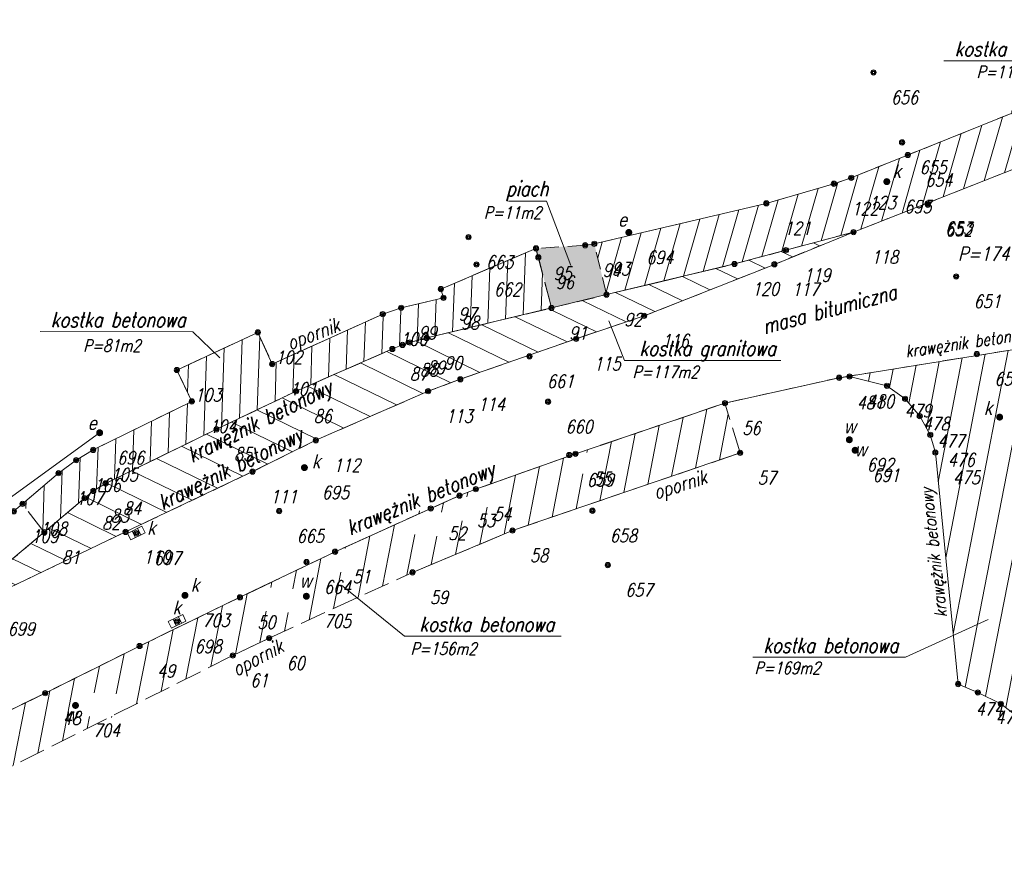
# Model space of a CAD drawing. Extents: x 7487291 to 7488682, y 5785010 to 5785505.
# Tile 8 of 256: x 7488521 to 7488577, y 5785350 to 5785398. Entities that reach past the tile are written whole.
import ezdxf
from ezdxf.enums import TextEntityAlignment as Align

# ---------------------------------------------------------------- set-up
doc = ezdxf.new("R2010")
doc.units = 0
doc.header["$MEASUREMENT"] = 0
doc.linetypes.add('1.5_0.5', pattern=[2, 1.5, -0.5])
doc.linetypes.add('mz1.0_0.5', pattern=[1.5, 1, -0.5])
doc.layers.get('0').update_dxf_attribs({"color": 2, "linetype": 'CONTINUOUS', "lineweight": 5})
for name, color, linetype, lineweight in [('elementy', 250, 'CONTINUOUS', 5), ('Kostka krawędz', 250, 'mz1.0_0.5', 9), ('KRAWĘZNIKI BETONOWE', 84, 'CONTINUOUS', 18), ('Numer operatu archiwalnego', 40, 'CONTINUOUS', 18), ('OPORNIKI', 5, 'CONTINUOUS', 13), ('pomiar', 5, 'CONTINUOUS', 5)]:
    doc.layers.add(name, color=color, linetype=linetype, lineweight=lineweight)
doc.styles.add('dzialki', font='romans.shx', dxfattribs={"width": 0.8, "oblique": 15, "height": 1})
doc.styles.add('G7Text', font='romans.shx', dxfattribs={"width": 0.8, "oblique": 14.32394487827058})
doc.styles.get("Standard").update_dxf_attribs({"font": 'txt', "width": 0.75})
pattern_1 = [(79, (0, 0), (-1.227033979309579, 0.2385112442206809), [])]

# ---------------------------------------------------------------- blocks, each defined once
blk = doc.blocks.new('G7PktWys')
at = {"linetype": 'Continuous', "lineweight": 0, "ltscale": 33}
h = blk.add_hatch(dxfattribs=at)
h.set_pattern_fill('DOTS', color=255, scale=100, angle=90, style=0)
h.set_pattern_definition([(90, (2, 2), (-158.75, 79.37500000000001), [0, -158.75])])
h.paths.add_polyline_path([(-0.251570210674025, 3.010821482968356), (3.748409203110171, 3.010821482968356), (3.748409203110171, -2.075127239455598), (-0.251570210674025, -2.075127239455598)])
at = {"color": 0, "linetype": 'Continuous', "lineweight": -2}
for radius in [0.15, 0.1, 0.05]:
    blk.add_circle((0, 0), radius, dxfattribs=at)
at = {"color": 0, "linetype": 'Continuous', "lineweight": -2, "style": 'G7Text', "oblique": 14.32394487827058, "width": 0.8, "flags": 1}
blk.add_attdef('H', (1, 1), '', height=1.8, dxfattribs=at)
at = {"color": 0, "linetype": 'Continuous', "lineweight": -2, "style": 'G7Text', "oblique": 14.32394487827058, "width": 0.8}
blk.add_attdef('ID', (1, -1.8), '', height=0.75, dxfattribs=at)
blk = doc.blocks.new('US25')
at = {"linetype": 'Continuous', "lineweight": 0}
h = blk.add_hatch(color=0, dxfattribs=at)
edge = h.paths.add_edge_path()
edge.add_arc((0.0002943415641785, -0.0001131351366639), 0.2, 0, 360)

msp = doc.modelspace()

# ---------------------------------------------------------------- hatches: boundary and pattern name
at = {"layer": 'elementy'}
h = msp.add_hatch(dxfattribs=at)
h.set_pattern_fill('ANSI31', color=3, scale=8, angle=29)
h.set_pattern_definition([(74, (0, 0), (-0.9612616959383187, 0.2756373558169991), [])])
h.paths.add_polyline_path([(7488564.555138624, 5785384.851074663, -0.0657210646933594), (7488564.549999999, 5785384.89, -0.8774346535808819), (7488564.844929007, 5785384.928672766), (7488568.415070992, 5785385.881327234, -0.0652834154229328), (7488568.409999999, 5785385.92, -0.8283360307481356), (7488568.699605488, 5785385.974866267), (7488572.632892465, 5785387.520684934, -0.0492146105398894), (7488572.63, 5785387.55, -0.7560161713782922), (7488572.907703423, 5785387.628688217), (7488580.15039451, 5785390.475133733, -0.093890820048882), (7488580.14, 5785390.53, -0.848348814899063), (7488580.432029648, 5785390.578244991), (7488583.440000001, 5785391.6), (7488587.17, 5785392.64), (7488592.900000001, 5785394.2), (7488592.47, 5785395.839999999), (7488590.56, 5785395.31), (7488590.41, 5785396.63), (7488581.53, 5785394.089999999), (7488579.969999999, 5785393.56), (7488577.740000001, 5785392.759999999), (7488571.80001999, 5785390.373799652, -0.0919671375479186), (7488571.81, 5785390.32, -0.8188235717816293), (7488571.521674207, 5785390.261982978), (7488568.569188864, 5785389.075914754, -0.0957881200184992), (7488568.579999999, 5785389.02, -0.8469053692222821), (7488568.288133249, 5785388.971278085), (7488567.581866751, 5785388.728721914, -0.0828925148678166), (7488567.590000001, 5785388.679999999, -0.8679059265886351), (7488567.295941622, 5785388.638200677), (7488563.72405838, 5785387.601799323, -0.0707177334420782), (7488563.73, 5785387.56, -0.890675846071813), (7488563.433985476, 5785387.525652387), (7488553.906014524, 5785385.284347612, -0.0578227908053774), (7488553.91, 5785385.25, -0.3464255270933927), (7488553.79519608, 5785385.104187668), (7488554.42480392, 5785382.49581233, -0.4146713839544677), (7488554.605867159, 5785382.384968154), (7488561.614132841, 5785384.065031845, -0.0588894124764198), (7488561.609999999, 5785384.099999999, -0.8766636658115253), (7488561.904861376, 5785384.138925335)])
h.paths.add_polyline_path([(7488570.31, 5785388.8, -1), (7488570.61, 5785388.8, -1)], flags=16)
h.paths.add_polyline_path([(7488570.360000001, 5785388.8, -1), (7488570.559999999, 5785388.8, -1)], flags=0)
h.paths.add_polyline_path([(7488570.51, 5785388.8, -1), (7488570.410000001, 5785388.8, -1)], flags=0)
h.paths.add_polyline_path([(7488553.011312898, 5785382.381354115), (7488554.35774147, 5785382.285600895), (7488554.645001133, 5785383.410600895), (7488553.298572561, 5785383.506354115)], flags=9)
h.paths.add_polyline_path([(7488563.908458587, 5785385.078287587), (7488565.712030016, 5785384.982534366), (7488565.999289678, 5785386.107534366), (7488564.195718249, 5785386.203287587)], flags=24)
h.paths.add_polyline_path([(7488559.924328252, 5785384.174272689), (7488561.756471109, 5785384.078519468), (7488562.04373077, 5785385.203519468), (7488560.211587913, 5785385.299272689)], flags=24)
h.paths.add_polyline_path([(7488567.7081747, 5785389.156285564), (7488569.540317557, 5785389.060532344), (7488569.82757722, 5785390.185532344), (7488567.995434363, 5785390.281285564)], flags=25)
h.paths.add_polyline_path([(7488572.144000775, 5785387.66985808), (7488574.033286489, 5785387.57410486), (7488574.320546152, 5785388.69910486), (7488572.431260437, 5785388.794858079)], flags=24)
h.paths.add_polyline_path([(7488571.682829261, 5785389.685607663), (7488573.600686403, 5785389.589854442), (7488573.887946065, 5785390.714854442), (7488571.970088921, 5785390.810607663)], flags=24)
h.paths.add_polyline_path([(7488569.293384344, 5785387.630520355), (7488571.182670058, 5785387.534767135), (7488571.469929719, 5785388.659767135), (7488569.580644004, 5785388.755520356)], flags=24)
h.paths.add_polyline_path([(7488570.565036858, 5785388.866543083), (7488571.390036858, 5785388.766062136), (7488571.6914797, 5785389.891062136), (7488570.866479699, 5785389.991543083)], flags=24)
h.paths.add_polyline_path([(7488580.342053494, 5785390.755826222), (7488588.974079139, 5785393.086710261), (7488588.97098153, 5785394.685020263), (7488580.338955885, 5785392.354136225)], flags=24)
at = {"layer": 'elementy', "linetype": 'Continuous', "lineweight": 9}
h = msp.add_hatch(dxfattribs=at)
h.set_pattern_fill('ANSI31', color=3, scale=10, angle=34)
h.set_pattern_definition(pattern_1)
h.paths.add_polyline_path([(7488550.415077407, 5785384.4762581, 1), (7488550.715077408, 5785384.4762581, 1)])
h = msp.add_hatch(dxfattribs=at)
h.set_pattern_fill('ANSI31', color=3, scale=10, angle=34)
h.set_pattern_definition(pattern_1)
h.paths.add_polyline_path([(7488543.38, 5785366.5), (7488549.09, 5785368.889999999), (7488562.09, 5785373.320000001), (7488561.22, 5785376.160000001), (7488552.69, 5785373.27), (7488547, 5785371.25), (7488546.06, 5785370.88), (7488544.420000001, 5785370.150000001), (7488538.96, 5785367.68), (7488533.53, 5785365.08), (7488527.8, 5785362.3), (7488522.41, 5785359.61), (7488517.05, 5785357), (7488511.57, 5785354.31), (7488512.96, 5785353.92), (7488513.84, 5785352.099999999), (7488533.12, 5785361.759999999), (7488535.2, 5785362.75)])
edge = h.paths.add_edge_path(flags=16)
edge.add_arc((7488537.32, 5785365.14), 0.150000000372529, 0, 360)
edge = h.paths.add_edge_path(flags=16)
edge.add_arc((7488537.32, 5785365.14), 0.099999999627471, 0, 360)
edge = h.paths.add_edge_path(flags=0)
edge.add_arc((7488537.32, 5785365.14), 0.0499999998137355, -180, 0, ccw=False)
edge.add_arc((7488537.32, 5785365.14), 0.0499999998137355, 0, 180, ccw=False)
edge = h.paths.add_edge_path(flags=0)
edge.add_arc((7488524.139999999, 5785358.91), 0.150000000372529, 0, 360)
edge = h.paths.add_edge_path(flags=0)
edge.add_arc((7488524.139999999, 5785358.91), 0.099999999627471, 0, 360)
edge = h.paths.add_edge_path(flags=0)
edge.add_arc((7488524.139999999, 5785358.91), 0.0499999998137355, 0, 180, ccw=False)
edge.add_arc((7488524.139999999, 5785358.91), 0.0499999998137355, -180, 0, ccw=False)
h.paths.add_polyline_path([(7488538.735873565, 5785366.559725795), (7488540.145873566, 5785366.444821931), (7488540.490585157, 5785367.794821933), (7488539.080585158, 5785367.909725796)], flags=16)
h.paths.add_polyline_path([(7488543.439039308, 5785368.672232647), (7488545.054753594, 5785368.557328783), (7488545.399465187, 5785369.907328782), (7488543.783750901, 5785370.022232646)], flags=16)
h.paths.add_polyline_path([(7488545.329572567, 5785369.51291439), (7488546.945286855, 5785369.398010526), (7488547.289998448, 5785370.748010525), (7488545.674284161, 5785370.86291439)], flags=16)
h.paths.add_polyline_path([(7488546.909735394, 5785370.269528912), (7488548.559735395, 5785370.154625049), (7488548.904446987, 5785371.504625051), (7488547.254446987, 5785371.619528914)], flags=16)
h.paths.add_polyline_path([(7488552.445994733, 5785372.169696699), (7488553.732619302, 5785372.089156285), (7488553.790138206, 5785373.187565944), (7488552.790706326, 5785373.519696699)], flags=16)
h.paths.add_polyline_path([(7488523.98302177, 5785358.328039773), (7488526.318736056, 5785358.21313591), (7488526.663447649, 5785359.563135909), (7488524.327733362, 5785359.678039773)], flags=16)
h.paths.add_polyline_path([(7488534.82315336, 5785364.289872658), (7488537.124581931, 5785364.174968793), (7488537.469293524, 5785365.524968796), (7488535.167864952, 5785365.639872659)], flags=16)
at = {"layer": 'Kostka krawędz', "linetype": 'Continuous', "lineweight": 9}
h = msp.add_hatch(dxfattribs=at)
h.set_pattern_fill('ANSI31', color=6, scale=10, angle=109)
h.set_pattern_definition([(154, (0, 0), (-0.5479639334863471, -1.123492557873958), [])])
h.paths.add_polyline_path([(7488536.74, 5785376.84), (7488532.19, 5785374.67), (7488525.860000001, 5785371.580000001), (7488525.16, 5785371.150000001), (7488524.66, 5785370.740000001), (7488522.360000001, 5785368.789999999), (7488516.6, 5785363.99), (7488516.22, 5785363.64), (7488527, 5785368.81), (7488534.25, 5785372.25), (7488537.86, 5785374.04), (7488544.27, 5785376.84), (7488546.110000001, 5785377.519999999), (7488552.72, 5785379.830000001), (7488556.61, 5785381.139999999), (7488564.039999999, 5785384.08), (7488568.56, 5785385.92), (7488564.7, 5785384.89), (7488561.76, 5785384.099999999), (7488554.46, 5785382.349999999), (7488551.32, 5785381.59), (7488544.190000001, 5785379.88), (7488543.22, 5785379.619999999), (7488542.81, 5785379.48), (7488542.23, 5785379.25)])
edge = h.paths.add_edge_path(flags=16)
edge.add_arc((7488516.6, 5785363.99), 0.15, 0, 360)
edge = h.paths.add_edge_path(flags=16)
edge.add_arc((7488516.6, 5785363.99), 0.1, 0, 360)
edge = h.paths.add_edge_path(flags=0)
edge.add_arc((7488516.6, 5785363.99), 0.05, 0, 360)
h.paths.add_polyline_path([(7488516.055620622, 5785364.34653885), (7488517.402049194, 5785364.250785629), (7488517.689308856, 5785365.375785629), (7488516.342880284, 5785365.471538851)], flags=9)
edge = h.paths.add_edge_path(flags=16)
edge.add_arc((7488522.360000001, 5785368.789999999), 0.15, 0, 360)
edge = h.paths.add_edge_path(flags=16)
edge.add_arc((7488522.360000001, 5785368.789999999), 0.1, 0, 360)
edge = h.paths.add_edge_path(flags=0)
edge.add_arc((7488522.360000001, 5785368.789999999), 0.05, 0, 360)
h.paths.add_polyline_path([(7488522.119870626, 5785367.722777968), (7488523.294870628, 5785367.627024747), (7488523.582130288, 5785368.752024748), (7488522.407130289, 5785368.847777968)], flags=24)
edge = h.paths.add_edge_path(flags=16)
edge.add_arc((7488524.66, 5785370.740000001), 0.15, 0, 360)
edge = h.paths.add_edge_path(flags=16)
edge.add_arc((7488524.66, 5785370.740000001), 0.1, 0, 360)
edge = h.paths.add_edge_path(flags=16)
edge.add_arc((7488524.66, 5785370.740000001), 0.05, 0, 360)
h.paths.add_polyline_path([(7488523.082852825, 5785370.370436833), (7488524.429281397, 5785370.274683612), (7488524.71654106, 5785371.399683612), (7488523.370112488, 5785371.495436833)], flags=25)
edge = h.paths.add_edge_path(flags=16)
edge.add_arc((7488525.860000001, 5785371.580000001), 0.15, 0, 360)
edge = h.paths.add_edge_path(flags=16)
edge.add_arc((7488525.860000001, 5785371.580000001), 0.1, 0, 360)
edge = h.paths.add_edge_path(flags=0)
edge.add_arc((7488525.860000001, 5785371.580000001), 0.05, 0, 360)
h.paths.add_polyline_path([(7488525.507562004, 5785371.779295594), (7488526.882562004, 5785371.683542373), (7488527.169821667, 5785372.808542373), (7488525.794821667, 5785372.904295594)], flags=25)
edge = h.paths.add_edge_path(flags=16)
edge.add_arc((7488542.81, 5785379.48), 0.15, 0, 360)
edge = h.paths.add_edge_path(flags=16)
edge.add_arc((7488542.81, 5785379.48), 0.1, 0, 360)
edge = h.paths.add_edge_path(flags=0)
edge.add_arc((7488542.81, 5785379.48), 0.05, 0, 360)
h.paths.add_polyline_path([(7488542.358519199, 5785378.38792519), (7488543.704947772, 5785378.292171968), (7488543.992207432, 5785379.417171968), (7488542.645778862, 5785379.51292519)], flags=24)
edge = h.paths.add_edge_path(flags=16)
edge.add_arc((7488544.190000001, 5785379.88), 0.15, 0, 360)
edge = h.paths.add_edge_path(flags=16)
edge.add_arc((7488544.190000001, 5785379.88), 0.1, 0, 360)
edge = h.paths.add_edge_path(flags=0)
edge.add_arc((7488544.190000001, 5785379.88), 0.05, 0, 360)
h.paths.add_polyline_path([(7488543.837628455, 5785379.979228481), (7488545.184057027, 5785379.883475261), (7488545.471316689, 5785381.008475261), (7488544.124888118, 5785381.104228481)], flags=25)
edge = h.paths.add_edge_path(flags=16)
edge.add_arc((7488551.32, 5785381.59), 0.15, 0, 360)
edge = h.paths.add_edge_path(flags=16)
edge.add_arc((7488551.32, 5785381.59), 0.1, 0, 360)
edge = h.paths.add_edge_path(flags=0)
edge.add_arc((7488551.32, 5785381.59), 0.05, 0, 360)
h.paths.add_polyline_path([(7488551.068220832, 5785381.716242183), (7488552.243220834, 5785381.620488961), (7488552.530480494, 5785382.745488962), (7488551.355480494, 5785382.841242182)], flags=25)
edge = h.paths.add_edge_path(flags=16)
edge.add_arc((7488554.46, 5785382.349999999), 0.15, 0, 360)
edge = h.paths.add_edge_path(flags=16)
edge.add_arc((7488554.46, 5785382.349999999), 0.1, 0, 360)
edge = h.paths.add_edge_path(flags=16)
edge.add_arc((7488554.46, 5785382.349999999), 0.05, 0, 360)
h.paths.add_polyline_path([(7488553.011312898, 5785382.381354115), (7488554.35774147, 5785382.285600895), (7488554.645001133, 5785383.410600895), (7488553.298572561, 5785383.506354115)], flags=25)
edge = h.paths.add_edge_path(flags=17)
edge.add_arc((7488527, 5785368.81), 0.15, 0, 360)
edge = h.paths.add_edge_path(flags=16)
edge.add_arc((7488527, 5785368.81), 0.1, 0, 360)
edge = h.paths.add_edge_path(flags=16)
edge.add_arc((7488527, 5785368.81), 0.05, 0, 360)
h.paths.add_polyline_path([(7488525.533736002, 5785367.447421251), (7488527.365878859, 5785367.35166803), (7488527.653138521, 5785368.47666803), (7488525.820995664, 5785368.572421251)], flags=25)
edge = h.paths.add_edge_path(flags=17)
edge.add_arc((7488544.27, 5785376.84), 0.15, 0, 360)
edge = h.paths.add_edge_path(flags=16)
edge.add_arc((7488544.27, 5785376.84), 0.1, 0, 360)
edge = h.paths.add_edge_path(flags=16)
edge.add_arc((7488544.27, 5785376.84), 0.05, 0, 360)
h.paths.add_polyline_path([(7488543.667293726, 5785375.677737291), (7488545.499436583, 5785375.58198407), (7488545.786696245, 5785376.70698407), (7488543.954553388, 5785376.802737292)], flags=25)
edge = h.paths.add_edge_path(flags=17)
edge.add_arc((7488552.72, 5785379.830000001), 0.15, 0, 360)
edge = h.paths.add_edge_path(flags=16)
edge.add_arc((7488552.72, 5785379.830000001), 0.1, 0, 360)
edge = h.paths.add_edge_path(flags=16)
edge.add_arc((7488552.72, 5785379.830000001), 0.05, 0, 360)
h.paths.add_polyline_path([(7488552.418385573, 5785378.758023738), (7488554.25052843, 5785378.662270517), (7488554.537788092, 5785379.787270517), (7488552.705645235, 5785379.883023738)], flags=25)
h.paths.add_polyline_path([(7488528.531725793, 5785369.207628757), (7488537.873821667, 5785373.847137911), (7488537.557627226, 5785375.413862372), (7488528.215531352, 5785370.774353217)], flags=25)
h.paths.add_polyline_path([(7488530.195061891, 5785371.908599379), (7488539.537157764, 5785376.548108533), (7488539.220963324, 5785378.114832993), (7488529.87886745, 5785373.475323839)], flags=24)
at = {"layer": 'Kostka krawędz', "linetype": 'Continuous'}
h = msp.add_hatch(dxfattribs=at)
h.set_pattern_fill('ANSI31', color=3, scale=8, angle=43)
h.set_pattern_definition([(88, (0, 0), (-0.9993908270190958, 0.0348994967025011), [])])
h.paths.add_polyline_path([(7488542.09265115, 5785379.189706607, -0.1037832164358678), (7488542.080000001, 5785379.25, -0.8270449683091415), (7488542.369436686, 5785379.305293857), (7488542.670563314, 5785379.424706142, -0.0946638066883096), (7488542.659999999, 5785379.48, -0.8476629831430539), (7488542.951952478, 5785379.528471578), (7488543.078047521, 5785379.571528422, -0.082448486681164), (7488543.069999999, 5785379.619999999, -0.8769384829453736), (7488543.364885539, 5785379.658835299), (7488544.045114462, 5785379.8411647, -0.0655650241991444), (7488544.04, 5785379.88, -0.8887266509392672), (7488544.335863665, 5785379.914982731), (7488551.174136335, 5785381.555017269, -0.0589144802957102), (7488551.17, 5785381.59, -0.3410662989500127), (7488551.282015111, 5785381.735110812), (7488550.602502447, 5785384.331001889, -0.4901543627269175), (7488550.415077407, 5785384.4762581, -0.3399904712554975), (7488550.526533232, 5785384.62122136), (7488550.43, 5785384.989999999), (7488545.137937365, 5785382.728934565, -0.1012892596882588), (7488545.150000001, 5785382.67, -0.3312061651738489), (7488545.043102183, 5785382.526326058), (7488545.106897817, 5785382.313673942, -0.5023968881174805), (7488545.300000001, 5785382.17, -0.8905471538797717), (7488545.003995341, 5785382.135610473), (7488542.87600466, 5785381.634389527, -0.0578947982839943), (7488542.880000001, 5785381.6, -0.8471270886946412), (7488542.588108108, 5785381.55135135), (7488541.821891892, 5785381.288648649, -0.0827625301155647), (7488541.83, 5785381.24, -0.8075686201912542), (7488541.543297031, 5785381.178256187), (7488535.506702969, 5785378.451743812, -0.1064586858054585), (7488535.52, 5785378.389999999, -1), (7488535.22, 5785378.389999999, -0.2944470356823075), (7488535.308100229, 5785378.52663242), (7488534.611899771, 5785380.063367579, -0.4112344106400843), (7488534.414004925, 5785380.136712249), (7488530.065995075, 5785378.113287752, -0.1093224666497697), (7488530.08, 5785378.05, -0.28957515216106), (7488529.994343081, 5785377.914501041), (7488530.715656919, 5785376.395498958, -0.550898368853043), (7488530.93, 5785376.26, -0.7940297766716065), (7488530.645408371, 5785376.193779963), (7488525.284591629, 5785373.556220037, -0.1148086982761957), (7488525.3, 5785373.49, -0.7612663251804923), (7488525.021259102, 5785373.413020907), (7488524.308740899, 5785372.986979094, -0.1355466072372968), (7488524.33, 5785372.910000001, -0.7225725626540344), (7488524.059572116, 5785372.820573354), (7488523.290427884, 5785372.249426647, -0.161054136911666), (7488523.32, 5785372.16, -0.6979445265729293), (7488523.055681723, 5785372.062884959), (7488521.224318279, 5785370.507115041, -0.1778947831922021), (7488521.260000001, 5785370.41, -0.2324591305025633), (7488521.201633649, 5785370.291242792), (7488522.268366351, 5785368.908757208, -0.4007906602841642), (7488522.474413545, 5785368.887002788), (7488524.545586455, 5785370.642997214, -0.177641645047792), (7488524.509999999, 5785370.740000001, -0.7044312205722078), (7488524.775990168, 5785370.835111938), (7488525.044009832, 5785371.054888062, -0.1734119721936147), (7488525.01, 5785371.150000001, -0.7565560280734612), (7488525.287811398, 5785371.228512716), (7488525.732188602, 5785371.501487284, -0.1385916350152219), (7488525.71, 5785371.580000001, -0.7952977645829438), (7488525.994796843, 5785371.645801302), (7488532.055203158, 5785374.604198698, -0.1140213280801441), (7488532.039999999, 5785374.67, -0.7990216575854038), (7488532.325390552, 5785374.734570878), (7488536.604609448, 5785376.775429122, -0.1117153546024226), (7488536.589999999, 5785376.84, -0.8119500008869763), (7488536.87734885, 5785376.900293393)])
h.paths.add_polyline_path([(7488523.082852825, 5785370.370436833), (7488524.429281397, 5785370.274683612), (7488524.71654106, 5785371.399683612), (7488523.370112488, 5785371.495436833)], flags=24)
h.paths.add_polyline_path([(7488524.139689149, 5785371.327183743), (7488525.486117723, 5785371.231430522), (7488525.773377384, 5785372.356430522), (7488524.426948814, 5785372.452183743)], flags=24)
h.paths.add_polyline_path([(7488525.507562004, 5785371.779295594), (7488526.882562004, 5785371.683542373), (7488527.169821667, 5785372.808542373), (7488525.794821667, 5785372.904295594)], flags=24)
h.paths.add_polyline_path([(7488530.930238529, 5785374.699414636), (7488532.276667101, 5785374.603661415), (7488532.563926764, 5785375.728661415), (7488531.217498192, 5785375.824414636)], flags=24)
h.paths.add_polyline_path([(7488536.02619018, 5785376.937187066), (7488537.372618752, 5785376.841433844), (7488537.659878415, 5785377.966433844), (7488536.313449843, 5785378.062187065)], flags=24)
h.paths.add_polyline_path([(7488540.708753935, 5785378.899418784), (7488542.055182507, 5785378.803665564), (7488542.342442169, 5785379.928665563), (7488540.996013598, 5785380.024418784)], flags=24)
h.paths.add_polyline_path([(7488542.337189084, 5785379.737691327), (7488543.655046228, 5785379.641938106), (7488543.942305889, 5785380.766938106), (7488542.624448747, 5785380.862691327)], flags=24)
h.paths.add_polyline_path([(7488543.837628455, 5785379.979228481), (7488545.184057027, 5785379.883475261), (7488545.471316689, 5785381.008475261), (7488544.124888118, 5785381.104228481)], flags=24)
h.paths.add_polyline_path([(7488545.070687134, 5785381.596359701), (7488546.417115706, 5785381.50060648), (7488546.704375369, 5785382.62560648), (7488545.357946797, 5785382.721359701)], flags=24)
h.paths.add_polyline_path([(7488533.313088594, 5785377.715697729), (7488534.973802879, 5785377.619944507), (7488535.261062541, 5785378.744944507), (7488533.600348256, 5785378.840697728)], flags=24)
at = {"layer": 'Kostka krawędz'}
h = msp.add_hatch(color=2, dxfattribs=at)
h.dxf.hatch_style = 1
h.paths.add_polyline_path([(7488553.79519608, 5785385.104187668, -0.4390956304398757), (7488553.611744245, 5785385.227191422), (7488553.388255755, 5785385.192808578, -0.038180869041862), (7488553.39, 5785385.17, -0.9685160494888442), (7488553.090306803, 5785385.160411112), (7488550.579693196, 5785384.999588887, -0.3587111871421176), (7488550.468142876, 5785384.844930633), (7488550.526934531, 5785384.621327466, -0.4916885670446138), (7488550.715077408, 5785384.4762581, -0.3411204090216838), (7488550.603034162, 5785384.331139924), (7488551.282043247, 5785381.735118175, -0.4195999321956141), (7488551.465790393, 5785381.625286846), (7488554.314209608, 5785382.314713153, -0.0594376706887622), (7488554.309999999, 5785382.349999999, -0.3464255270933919), (7488554.42480392, 5785382.49581233)])
h.paths.add_polyline_path([(7488551.068220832, 5785381.716242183), (7488552.243220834, 5785381.620488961), (7488552.530480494, 5785382.745488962), (7488551.355480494, 5785382.841242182)], flags=9)
h.paths.add_polyline_path([(7488553.011312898, 5785382.381354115), (7488554.35774147, 5785382.285600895), (7488554.645001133, 5785383.410600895), (7488553.298572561, 5785383.506354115)], flags=9)
h.paths.add_polyline_path([(7488550.574188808, 5785384.04935414), (7488551.92061738, 5785383.953600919), (7488552.207877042, 5785385.078600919), (7488550.86144847, 5785385.17435414)], flags=25)
at = {"layer": 'KRAWĘZNIKI BETONOWE', "lineweight": 9}
h = msp.add_hatch(dxfattribs=at)
h.set_pattern_fill('ANSI31', color=3, scale=10, angle=34)
h.set_pattern_definition(pattern_1)
h.paths.add_polyline_path([(7488588.675069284, 5785371.596887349, -0.3289368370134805), (7488588.570001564, 5785371.740684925), (7488582.299998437, 5785371.769315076, -1.07250258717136), (7488582.001562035, 5785371.791590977), (7488581.198437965, 5785371.908409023, -0.930266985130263), (7488580.899999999, 5785371.93, -0.1397143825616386), (7488580.922535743, 5785372.009075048), (7488580.097464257, 5785372.520924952, -0.7548256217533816), (7488579.819999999, 5785372.599999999, -0.2406795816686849), (7488579.882108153, 5785372.721552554), (7488579.587891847, 5785373.128447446, -0.6120197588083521), (7488579.35, 5785373.25, -0.2616126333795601), (7488579.421944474, 5785373.378091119), (7488579.188055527, 5785373.76190888, -0.585272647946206), (7488578.959999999, 5785373.889999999, -0.4034907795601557), (7488579.104489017, 5785374.039898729), (7488579.08879752, 5785374.46670746, -0.5617479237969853), (7488578.87, 5785374.599999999, -0.5378199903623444), (7488579.078824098, 5785374.737984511), (7488579.065510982, 5785375.100101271, -0.4250182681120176), (7488578.91, 5785375.25, -0.4301201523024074), (7488579.068096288, 5785375.39978134), (7488579.09190371, 5785375.84021866, -0.3984838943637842), (7488578.949999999, 5785375.99, -0.5069206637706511), (7488579.145169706, 5785376.1330374), (7488579.174830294, 5785376.2269626, -0.3272098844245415), (7488579.07, 5785376.37, -0.5181502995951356), (7488579.270228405, 5785376.511340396), (7488579.599771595, 5785377.438659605, -0.3173926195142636), (7488579.500000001, 5785377.58, -0.6076163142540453), (7488579.736324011, 5785377.702670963), (7488580.133675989, 5785378.267329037, -0.2440779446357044), (7488580.069999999, 5785378.389999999, -0.6706413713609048), (7488580.326785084, 5785378.495342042), (7488580.853214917, 5785379.014657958, -0.1971450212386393), (7488580.81, 5785379.119999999, -0.7620529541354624), (7488581.088893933, 5785379.19672258), (7488581.671106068, 5785379.543277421, -0.1350396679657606), (7488581.65, 5785379.619999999, -0.7914183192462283), (7488581.93416408, 5785379.687082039), (7488582.425835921, 5785379.932917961, -0.0760852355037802), (7488582.411913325, 5785379.976118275), (7488575.737355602, 5785378.89972199, -0.5445926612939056), (7488575.488556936, 5785378.859598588), (7488568.472091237, 5785377.728063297, -0.1432054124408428), (7488568.475601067, 5785377.643939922), (7488570.324398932, 5785377.186060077, -0.8854241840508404), (7488570.62, 5785377.15, -0.1570215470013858), (7488570.591819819, 5785377.062478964), (7488571.378180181, 5785376.497521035, -0.728576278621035), (7488571.650000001, 5785376.41, -0.2202572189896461), (7488571.597046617, 5785376.295623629), (7488572.242953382, 5785375.534376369, -0.6389987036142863), (7488572.49, 5785375.42, -0.271312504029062), (7488572.413364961, 5785375.28916582), (7488572.866635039, 5785374.480834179, -0.5731773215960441), (7488573.09, 5785374.349999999, -0.3344968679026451), (7488572.981396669, 5785374.205825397), (7488573.188603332, 5785373.484174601, -0.498692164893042), (7488573.380000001, 5785373.339999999, -0.3857656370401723), (7488573.244690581, 5785373.190721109), (7488574.51530942, 5785360.279278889, -0.4432454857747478), (7488574.680000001, 5785360.129999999, -0.1007597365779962), (7488574.668060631, 5785360.071354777), (7488575.52193937, 5785359.708645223, -0.8169269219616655), (7488575.810000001, 5785359.65, -0.1156590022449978), (7488575.794368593, 5785359.58332856), (7488576.835631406, 5785359.066671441, -0.7926624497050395), (7488577.12, 5785359, -0.1662460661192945), (7488577.088594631, 5785358.908156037), (7488578.3, 5785357.969999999), (7488579.360000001, 5785356.730000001), (7488580.01, 5785355.55), (7488580.46, 5785354.41), (7488580.730000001, 5785353.26), (7488580.96, 5785353.24), (7488580.421568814, 5785360.20044679, -0.4370106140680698), (7488580.259999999, 5785360.349999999, -0.3886048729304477), (7488580.396784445, 5785360.499416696), (7488579.933215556, 5785365.740583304, -0.4402945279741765), (7488579.77, 5785365.89, -0.5452145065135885), (7488579.981964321, 5785366.026603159), (7488580.298035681, 5785366.723396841, -0.2943186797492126), (7488580.21, 5785366.86, -0.5928400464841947), (7488580.440914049, 5785366.986304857), (7488580.68908595, 5785367.373695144, -0.2556188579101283), (7488580.619999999, 5785367.499999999, -0.74205596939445), (7488580.894807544, 5785367.583205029), (7488581.425192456, 5785367.93679497, -0.1480687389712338), (7488581.399999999, 5785368.019999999, -0.8155903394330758), (7488581.687871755, 5785368.079087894), (7488582.042128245, 5785368.230912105, -0.101570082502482), (7488582.029999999, 5785368.29, -0.9362791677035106), (7488582.328703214, 5785368.309681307), (7488582.711296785, 5785368.360318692, -1.077054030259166), (7488583.009978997, 5785368.37748989), (7488587.490021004, 5785368.302510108, -0.5011503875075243), (7488587.684930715, 5785368.443112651)])
h.paths.add_polyline_path([(7488576.75, 5785375.36, -1), (7488577.050000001, 5785375.36, -1)], flags=16)
h.paths.add_polyline_path([(7488576.8, 5785375.36, -1), (7488577, 5785375.36, -1)], flags=0)
h.paths.add_polyline_path([(7488576.850000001, 5785375.36, -1), (7488576.95, 5785375.36, -1)], flags=0)
h.paths.add_polyline_path([(7488578.21, 5785359.16, -1), (7488577.909999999, 5785359.16, -1)], flags=16)
h.paths.add_polyline_path([(7488578.159999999, 5785359.16, -1), (7488577.96, 5785359.16, -1)], flags=0)
h.paths.add_polyline_path([(7488578.109999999, 5785359.16, -1), (7488578.01, 5785359.16, -1)], flags=0)
h.paths.add_polyline_path([(7488587.960095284, 5785370.209763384), (7488589.706523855, 5785370.114010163), (7488589.993783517, 5785371.239010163), (7488588.247354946, 5785371.334763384)], flags=9)
h.paths.add_polyline_path([(7488578.865257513, 5785370.876149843), (7488580.783114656, 5785370.780396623), (7488581.070374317, 5785371.905396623), (7488579.152517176, 5785372.001149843)], flags=24)
h.paths.add_polyline_path([(7488577.787360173, 5785371.81456944), (7488579.705217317, 5785371.718816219), (7488579.992476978, 5785372.843816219), (7488578.074619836, 5785372.93956944)], flags=24)
h.paths.add_polyline_path([(7488576.929936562, 5785373.088484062), (7488578.847793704, 5785372.992730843), (7488579.135053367, 5785374.117730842), (7488577.217196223, 5785374.213484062)], flags=24)
h.paths.add_polyline_path([(7488582.985021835, 5785368.014983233), (7488584.874307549, 5785367.919230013), (7488585.161567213, 5785369.044230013), (7488583.272281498, 5785369.139983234)], flags=25)
h.paths.add_polyline_path([(7488579.655481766, 5785368.091953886), (7488581.401910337, 5785367.996200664), (7488581.689169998, 5785369.121200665), (7488579.942741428, 5785369.216953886)], flags=24)
h.paths.add_polyline_path([(7488578.68709927, 5785367.216639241), (7488580.604956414, 5785367.12088602), (7488580.892216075, 5785368.24588602), (7488578.974358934, 5785368.341639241)], flags=24)
h.paths.add_polyline_path([(7488578.246951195, 5785366.263942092), (7488580.164808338, 5785366.168188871), (7488580.452068, 5785367.293188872), (7488578.534210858, 5785367.388942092)], flags=24)
h.paths.add_polyline_path([(7488577.687695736, 5785365.171736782), (7488579.634124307, 5785365.075983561), (7488579.921383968, 5785366.200983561), (7488577.974955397, 5785366.296736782)], flags=24)
h.paths.add_polyline_path([(7488580.003469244, 5785360.506747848), (7488581.921326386, 5785360.410994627), (7488582.208586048, 5785361.535994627), (7488580.290728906, 5785361.631747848)], flags=24)
h.paths.add_polyline_path([(7488568.327928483, 5785376.401059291), (7488570.217214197, 5785376.305306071), (7488570.50447386, 5785377.430306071), (7488568.615188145, 5785377.526059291)], flags=9)
h.paths.add_polyline_path([(7488577.068744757, 5785375.729739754), (7488579.015173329, 5785375.633986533), (7488579.30243299, 5785376.758986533), (7488577.356004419, 5785376.854739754)], flags=24)
h.paths.add_polyline_path([(7488578.79829023, 5785378.566826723), (7488580.716147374, 5785378.471073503), (7488581.003407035, 5785379.596073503), (7488579.085549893, 5785379.691826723)], flags=24)
h.paths.add_polyline_path([(7488579.717343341, 5785379.418455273), (7488581.606629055, 5785379.322702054), (7488581.893888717, 5785380.447702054), (7488580.004603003, 5785380.543455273)], flags=9)
h.paths.add_polyline_path([(7488574.364731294, 5785377.693873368), (7488576.254017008, 5785377.598120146), (7488576.54127667, 5785378.723120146), (7488574.651990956, 5785378.818873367)], flags=24)
h.paths.add_polyline_path([(7488575.368363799, 5785374.119424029), (7488577.229078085, 5785374.023670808), (7488577.516337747, 5785375.148670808), (7488575.655623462, 5785375.244424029)], flags=24)
h.paths.add_polyline_path([(7488577.155799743, 5785359.352233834), (7488579.045085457, 5785359.256480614), (7488579.332345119, 5785360.381480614), (7488577.443059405, 5785360.477233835)], flags=24)

# ---------------------------------------------------------------- linework, layer by layer
at = {"layer": 'elementy', "color": 15, "lineweight": 9}
for p, q in [((7488527.559320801, 5785368.490155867, 102.74), (7488527.377166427, 5785368.860827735, 102.74)), ((7488527.86266167, 5785368.639222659, 102.74), (7488527.680507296, 5785369.009894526, 102.74)), ((7488529.886272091, 5785363.450793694, 102.76), (7488529.70866003, 5785363.823663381, 102.76)), ((7488530.191411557, 5785363.596143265, 102.76), (7488530.013799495, 5785363.969012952, 102.76))]:
    msp.add_line(p, q, dxfattribs=at)
at = {"layer": 'elementy', "color": 84, "linetype": 'Continuous', "lineweight": 9}
for points in [[(7488583.985067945, 5785394.200532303), (7488582.435816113, 5785395.697088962), (7488573.720025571, 5785395.6987763)], [(7488552.420221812, 5785384.013610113), (7488551.03477298, 5785387.682142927), (7488548.855825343, 5785387.682564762)], [(7488564.417929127, 5785378.591866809), (7488555.483263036, 5785378.591866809), (7488554.597688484, 5785380.857560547)], [(7488532.389677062, 5785378.740504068), (7488530.840425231, 5785380.237060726), (7488522.124634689, 5785380.238748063)], [(7488551.863395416, 5785362.860743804), (7488542.928729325, 5785362.860743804), (7488539.332144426, 5785365.772984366)], [(7488576.244351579, 5785363.807183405), (7488571.516899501, 5785361.660317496), (7488562.801108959, 5785361.662004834)]]:
    msp.add_lwpolyline(points, dxfattribs=at)
at = {"layer": 'elementy', "color": 15, "lineweight": 9}
for points, elevation in [([(7488527.110110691, 5785368.729592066), (7488527.936515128, 5785369.13570107), (7488528.118669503, 5785368.765029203), (7488527.292265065, 5785368.358920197)], 102.74), ([(7488529.440020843, 5785363.695700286), (7488530.271325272, 5785364.091682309), (7488530.448937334, 5785363.718812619), (7488529.617632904, 5785363.322830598)], 102.76)]:
    msp.add_lwpolyline(points, close=True, dxfattribs=dict(at, elevation=elevation))
at = {"layer": 'Kostka krawędz'}
for points, elevation in [([(7488554.46, 5785382.349999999), (7488553.76, 5785385.25), (7488563.58, 5785387.56), (7488567.44, 5785388.679999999), (7488568.43, 5785389.02), (7488577.740000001, 5785392.759999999), (7488579.969999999, 5785393.56), (7488581.53, 5785394.089999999), (7488590.41, 5785396.63), (7488590.56, 5785395.31), (7488592.47, 5785395.839999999), (7488592.900000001, 5785394.2), (7488587.17, 5785392.64), (7488583.440000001, 5785391.6), (7488580.289999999, 5785390.53), (7488568.56, 5785385.92), (7488564.7, 5785384.89), (7488561.76, 5785384.099999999), (7488554.46, 5785382.349999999)], 103.1), ([(7488580.289999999, 5785390.53), (7488568.56, 5785385.92), (7488564.039999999, 5785384.08), (7488556.61, 5785381.139999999), (7488552.72, 5785379.830000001), (7488546.110000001, 5785377.519999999), (7488544.27, 5785376.84), (7488537.86, 5785374.04), (7488534.25, 5785372.25), (7488527, 5785368.81), (7488516.22, 5785363.64)], 102.54), ([(7488516.6, 5785363.99), (7488522.360000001, 5785368.789999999), (7488524.66, 5785370.740000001), (7488525.16, 5785371.150000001), (7488525.860000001, 5785371.580000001), (7488532.19, 5785374.67), (7488536.74, 5785376.84), (7488542.23, 5785379.25), (7488542.81, 5785379.48), (7488543.22, 5785379.619999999), (7488544.190000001, 5785379.88), (7488551.32, 5785381.59), (7488554.46, 5785382.349999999), (7488561.76, 5785384.099999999), (7488564.7, 5785384.89), (7488568.56, 5785385.92), (7488564.039999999, 5785384.08), (7488556.61, 5785381.139999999), (7488552.72, 5785379.830000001), (7488546.110000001, 5785377.519999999), (7488544.27, 5785376.84), (7488537.86, 5785374.04), (7488534.25, 5785372.25), (7488527, 5785368.81), (7488516.22, 5785363.64)], 102.89), ([(7488553.240000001, 5785385.17), (7488550.43, 5785384.989999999), (7488550.565077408, 5785384.4762581), (7488551.32, 5785381.59), (7488554.46, 5785382.349999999), (7488553.76, 5785385.25), (7488553.240000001, 5785385.17)], 103.16), ([(7488517.05, 5785357), (7488522.41, 5785359.61), (7488527.8, 5785362.3), (7488533.53, 5785365.08), (7488538.96, 5785367.68), (7488544.420000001, 5785370.150000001), (7488546.06, 5785370.88), (7488547, 5785371.25), (7488552.69, 5785373.27), (7488561.22, 5785376.160000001), (7488567.74, 5785377.61), (7488582.56, 5785380)], 102.54)]:
    msp.add_lwpolyline(points, dxfattribs=dict(at, elevation=elevation))
at = {"layer": 'Kostka krawędz', "color": 7, "linetype": '1.5_0.5', "lineweight": 9}
for points, elevation in [([(7488522.360000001, 5785368.789999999), (7488521.11, 5785370.41), (7488523.17, 5785372.16), (7488524.18, 5785372.910000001), (7488525.15, 5785373.49), (7488530.780000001, 5785376.26), (7488529.929999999, 5785378.05), (7488534.55, 5785380.2), (7488535.370000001, 5785378.389999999), (7488541.679999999, 5785381.24), (7488542.73, 5785381.6), (7488545.150000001, 5785382.17), (7488545, 5785382.67), (7488550.43, 5785384.989999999), (7488551.32, 5785381.59), (7488544.190000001, 5785379.88), (7488543.22, 5785379.619999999), (7488542.81, 5785379.48), (7488542.23, 5785379.25), (7488536.74, 5785376.84), (7488532.19, 5785374.67), (7488525.860000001, 5785371.580000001), (7488525.16, 5785371.150000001), (7488524.66, 5785370.740000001), (7488522.360000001, 5785368.789999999)], 102.95), ([(7488511.57, 5785354.31), (7488512.96, 5785353.92), (7488513.84, 5785352.099999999), (7488533.12, 5785361.759999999), (7488535.2, 5785362.75), (7488543.38, 5785366.5), (7488549.09, 5785368.889999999), (7488562.09, 5785373.320000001), (7488561.22, 5785376.160000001), (7488552.69, 5785373.27), (7488547, 5785371.25), (7488546.06, 5785370.88), (7488544.420000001, 5785370.150000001), (7488538.96, 5785367.68), (7488533.53, 5785365.08), (7488527.8, 5785362.3), (7488522.41, 5785359.61), (7488517.05, 5785357), (7488511.57, 5785354.31)], 102.72)]:
    msp.add_lwpolyline(points, dxfattribs=dict(at, elevation=elevation))
at = {"layer": 'Kostka krawędz', "color": 1, "linetype": 'Continuous', "lineweight": 9, "elevation": 102.35}
msp.add_lwpolyline([(7488209.95, 5785212.28), (7488242, 5785227.8), (7488275.070000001, 5785244.73), (7488307.6, 5785261.36), (7488339.4, 5785277.18), (7488372.769999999, 5785293.62), (7488464.03, 5785339.92), (7488495.570000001, 5785355.690000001), (7488509.190000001, 5785362.62), (7488525.519999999, 5785374.47), (7488525.519999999, 5785374.47), (7488525.519999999, 5785374.47), (7488525.519999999, 5785374.47), (7488525.519999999, 5785374.47)], dxfattribs=at)
at = {"layer": 'KRAWĘZNIKI BETONOWE'}
for points, elevation in [([(7488568.56, 5785385.92), (7488580.289999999, 5785390.53)], 103.13), ([(7488582.56, 5785380), (7488567.74, 5785377.61), (7488567.74, 5785377.61), (7488568.33, 5785377.68), (7488570.469999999, 5785377.15), (7488571.5, 5785376.41), (7488572.340000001, 5785375.42), (7488572.94, 5785374.349999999), (7488573.23, 5785373.339999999), (7488574.530000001, 5785360.129999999), (7488575.66, 5785359.65), (7488576.97, 5785359), (7488578.3, 5785357.969999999)], 103), ([(7488561.22, 5785376.160000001), (7488567.74, 5785377.61)], 103.11)]:
    msp.add_lwpolyline(points, dxfattribs=dict(at, elevation=elevation))
at = {"layer": 'KRAWĘZNIKI BETONOWE', "color": 84, "linetype": 'Continuous'}
for points, elevation in [([(7488516.22, 5785363.64), (7488527, 5785368.81), (7488534.25, 5785372.25), (7488537.86, 5785374.04), (7488544.27, 5785376.84), (7488546.110000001, 5785377.519999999), (7488552.72, 5785379.830000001), (7488556.61, 5785381.139999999), (7488564.039999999, 5785384.08), (7488568.56, 5785385.92), (7488564.7, 5785384.89), (7488561.76, 5785384.099999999), (7488554.46, 5785382.349999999)], 102.89), ([(7488545.150000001, 5785382.17), (7488545, 5785382.67), (7488550.43, 5785384.989999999), (7488550.565077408, 5785384.4762581)], 103.02), ([(7488522.360000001, 5785368.789999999), (7488524.66, 5785370.740000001), (7488525.16, 5785371.150000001), (7488525.860000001, 5785371.580000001), (7488532.19, 5785374.67), (7488536.74, 5785376.84), (7488542.23, 5785379.25), (7488542.81, 5785379.48), (7488543.22, 5785379.619999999), (7488544.190000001, 5785379.88), (7488551.32, 5785381.59), (7488554.46, 5785382.349999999)], 102.95), ([(7488552.69, 5785373.27), (7488561.22, 5785376.160000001)], 103.03), ([(7488507.12, 5785352.150000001), (7488511.57, 5785354.31), (7488517.05, 5785357), (7488522.41, 5785359.61), (7488527.8, 5785362.3), (7488533.53, 5785365.08), (7488538.96, 5785367.68), (7488544.420000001, 5785370.150000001), (7488546.06, 5785370.88), (7488547, 5785371.25), (7488552.69, 5785373.27)], 102.7), ([(7488516.22, 5785363.64), (7488516.6, 5785363.99), (7488522.360000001, 5785368.789999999)], 102.89)]:
    msp.add_lwpolyline(points, dxfattribs=dict(at, elevation=elevation))
at = {"layer": 'OPORNIKI', "elevation": 103.16}
msp.add_lwpolyline([(7488553.76, 5785385.25), (7488563.58, 5785387.56), (7488567.44, 5785388.679999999), (7488568.43, 5785389.02), (7488577.740000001, 5785392.759999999), (7488579.969999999, 5785393.56), (7488581.53, 5785394.089999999), (7488590.41, 5785396.63)], dxfattribs=at)
at = {"layer": 'OPORNIKI', "color": 5, "linetype": 'Continuous'}
for points, elevation in [([(7488553.240000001, 5785385.17), (7488553.76, 5785385.25)], 103.16), ([(7488545.150000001, 5785382.17), (7488542.73, 5785381.6), (7488541.679999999, 5785381.24), (7488535.370000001, 5785378.389999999), (7488535.370000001, 5785378.389999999)], 103.02), ([(7488530.780000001, 5785376.26), (7488529.929999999, 5785378.05), (7488534.55, 5785380.2), (7488535.370000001, 5785378.389999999)], 103.1), ([(7488530.780000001, 5785376.26), (7488530.780000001, 5785376.26), (7488525.15, 5785373.49), (7488524.18, 5785372.910000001), (7488523.17, 5785372.16), (7488521.11, 5785370.41), (7488520.62, 5785369.99)], 103.02), ([(7488562.09, 5785373.320000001), (7488549.09, 5785368.889999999), (7488543.38, 5785366.5)], 103.2), ([(7488535.2, 5785362.75), (7488533.12, 5785361.759999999)], 102.85)]:
    msp.add_lwpolyline(points, dxfattribs=dict(at, elevation=elevation))

# ---------------------------------------------------------------- block references
at = {"layer": 'elementy', "color": 15, "linetype": 'Continuous', "lineweight": 13, "rotation": 90}
for p in [(7488570.46, 5785388.8, 103.19), (7488576.9, 5785375.36, 103.05), (7488537.21, 5785372.480000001, 102.78), (7488530.39, 5785365.190000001, 102.74)]:
    msp.add_blockref('US25', p, dxfattribs=at)
at = {"layer": 'elementy', "color": 1, "linetype": 'Continuous', "lineweight": 13, "rotation": 90}
for p in [(7488555.73, 5785385.900000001, 102.87), (7488525.519999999, 5785374.47, 102.72)]:
    msp.add_blockref('US25', p, dxfattribs=at)
at = {"layer": 'elementy', "color": 5, "linetype": 'Continuous', "lineweight": 13, "rotation": 90}
for p in [(7488568.32, 5785374.07, 102.96), (7488568.650000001, 5785373.469999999, 102.96), (7488537.32, 5785365.14, 102.9), (7488524.139999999, 5785358.91, 102.94)]:
    msp.add_blockref('US25', p, dxfattribs=at)
at = {"layer": 'pomiar', "linetype": 'Continuous', "lineweight": 5}
for p, values in [((7488569.7, 5785395.03, 102.94), {'ID': '656'}), ((7488577.740000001, 5785392.759999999, 103.27), {'ID': '124'}), ((7488571.33, 5785391.04, 103.03), {'ID': '655'}), ((7488571.659999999, 5785390.32, 103.22), {'ID': '654'}), ((7488568.43, 5785389.02, 103.21), {'ID': '123'}), ((7488570.46, 5785388.8, 103.19), {'ID': '693'}), ((7488567.44, 5785388.679999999, 103.2), {'ID': '122'}), ((7488563.58, 5785387.56, 103.2), {'ID': '121'}), ((7488572.780000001, 5785387.55, 103.17), {'ID': '653'}), ((7488572.8, 5785387.48, 103.01), {'ID': '652'}), ((7488555.73, 5785385.900000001, 102.85), {'ID': '694'}), ((7488568.56, 5785385.92, 103.13), {'ID': '118'}), ((7488546.580000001, 5785385.63, 102.6), {'ID': '663'}), ((7488550.43, 5785384.989999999, 103.06), {'ID': '95'}), ((7488553.240000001, 5785385.17, 103.16), {'ID': '94'}), ((7488553.76, 5785385.25, 103.16), {'ID': '93'}), ((7488564.7, 5785384.89, 103.12), {'ID': '119'}), ((7488550.565077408, 5785384.4762581, 103.05), {'ID': '96'}), ((7488547.030000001, 5785384.07, 102.92), {'ID': '662'}), ((7488561.76, 5785384.099999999, 103.11), {'ID': '120'}), ((7488564.039999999, 5785384.08, 103.01), {'ID': '117'}), ((7488574.419999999, 5785383.389999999, 103.12), {'ID': '651'}), ((7488545, 5785382.67, 103.02), {'ID': '97'}), ((7488545.150000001, 5785382.17, 103.02), {'ID': '98'}), ((7488554.46, 5785382.349999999, 103.1), {'ID': '92'}), ((7488542.73, 5785381.6, 103.08), {'ID': '99'}), ((7488551.32, 5785381.59, 102.98), {'ID': '91'}), ((7488541.679999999, 5785381.24, 103.08), {'ID': '100'}), ((7488556.61, 5785381.139999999, 102.96), {'ID': '116'}), ((7488534.55, 5785380.2, 103.16), {'ID': '102'}), ((7488544.190000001, 5785379.88, 102.99), {'ID': '90'}), ((7488552.72, 5785379.830000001, 102.92), {'ID': '115'}), ((7488542.23, 5785379.25, 103.03), {'ID': '87'}), ((7488543.22, 5785379.619999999, 103.02), {'ID': '89'}), ((7488542.81, 5785379.48, 103.03), {'ID': '88'}), ((7488550.06, 5785378.83, 102.87), {'ID': '661'}), ((7488575.6, 5785378.96, 103.04), {'ID': '650'}), ((7488529.929999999, 5785378.05, 103.17), {'ID': '103'}), ((7488535.370000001, 5785378.389999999, 103.1), {'ID': '101'}), ((7488546.110000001, 5785377.519999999, 102.89), {'ID': '114'}), ((7488567.74, 5785377.61, 103), {'ID': '481'}), ((7488568.33, 5785377.68, 103.02), {'ID': '480'}), ((7488570.469999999, 5785377.15, 102.99), {'ID': '479'}), ((7488536.74, 5785376.84, 103.03), {'ID': '86'}), ((7488544.27, 5785376.84, 102.86), {'ID': '113'}), ((7488571.5, 5785376.41, 102.98), {'ID': '478'}), ((7488530.780000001, 5785376.26, 103.1), {'ID': '104'}), ((7488551.120000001, 5785376.24, 102.91), {'ID': '660'}), ((7488561.22, 5785376.160000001, 103.11), {'ID': '56'}), ((7488572.340000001, 5785375.42, 102.99), {'ID': '477'}), ((7488576.9, 5785375.36, 103.05), {'ID': '689'}), ((7488532.19, 5785374.67, 103.02), {'ID': '85'}), ((7488525.519999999, 5785374.47, 102.7), {'ID': '696'}), ((7488572.94, 5785374.349999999, 102.98), {'ID': '476'}), ((7488537.86, 5785374.04, 102.83), {'ID': '112'}), ((7488568.32, 5785374.07, 102.94), {'ID': '692'}), ((7488579.11, 5785373.889999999, 103.05), {'ID': '458'}), ((7488525.15, 5785373.49, 103.08), {'ID': '105'}), ((7488552.33, 5785373.2, 102.88), {'ID': '659'}), ((7488552.69, 5785373.27, 103.03), {'ID': '55'}), ((7488562.09, 5785373.320000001, 103.2), {'ID': '57'}), ((7488568.650000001, 5785373.469999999, 102.94), {'ID': '691'}), ((7488573.23, 5785373.339999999, 102.97), {'ID': '475'}), ((7488524.18, 5785372.910000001, 103.07), {'ID': '106'}), ((7488537.21, 5785372.480000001, 102.78), {'ID': '695'}), ((7488523.17, 5785372.16, 103.07), {'ID': '107'}), ((7488534.25, 5785372.25, 102.88), {'ID': '111'}), ((7488525.860000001, 5785371.580000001, 102.99), {'ID': '84'}), ((7488524.66, 5785370.740000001, 102.97), {'ID': '82'}), ((7488525.16, 5785371.150000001, 102.97), {'ID': '83'}), ((7488546.06, 5785370.88, 102.98), {'ID': '53'}), ((7488547, 5785371.25, 102.99), {'ID': '54'}), ((7488521.11, 5785370.41, 103.05), {'ID': '108'}), ((7488520.62, 5785369.99, 103.04), {'ID': '109'}), ((7488535.769999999, 5785370, 102.82), {'ID': '665'}), ((7488544.420000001, 5785370.150000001, 102.92), {'ID': '52'}), ((7488553.65, 5785370.02, 102.96), {'ID': '658'}), ((7488522.360000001, 5785368.789999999, 102.95), {'ID': '81'}), ((7488527, 5785368.81, 102.81), {'ID': '110'}), ((7488527.610000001, 5785368.74, 102.74), {'ID': '697'}), ((7488549.09, 5785368.889999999, 103.08), {'ID': '58'}), ((7488538.96, 5785367.68, 102.83), {'ID': '51'}), ((7488537.33, 5785367.09, 102.78), {'ID': '664'}), ((7488554.53, 5785366.92, 102.74), {'ID': '657'}), ((7488543.38, 5785366.5, 102.88), {'ID': '59'}), ((7488530.39, 5785365.190000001, 102.74), {'ID': '703'}), ((7488537.32, 5785365.14, 102.88), {'ID': '705'}), ((7488519.27, 5785364.7, 102.75), {'ID': '699'}), ((7488533.53, 5785365.08, 102.8), {'ID': '50'}), ((7488529.940000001, 5785363.7, 102.76), {'ID': '698'}), ((7488527.8, 5785362.3, 102.87), {'ID': '49'}), ((7488535.2, 5785362.75, 102.85), {'ID': '60'}), ((7488533.12, 5785361.759999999, 102.96), {'ID': '61'}), ((7488574.530000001, 5785360.129999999, 102.78), {'ID': '474'}), ((7488522.41, 5785359.61, 102.86), {'ID': '48'}), ((7488575.66, 5785359.65, 102.78), {'ID': '473'}), ((7488576.97, 5785359, 102.79), {'ID': '472'}), ((7488524.139999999, 5785358.91, 102.92), {'ID': '704'}), ((7488578.3, 5785357.969999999, 102.82), {'ID': '471'})]:
    msp.add_blockref('G7PktWys', p, dxfattribs=at).add_auto_attribs(values)

# ---------------------------------------------------------------- texts
at = {"layer": 'elementy', "color": 15, "lineweight": 13, "oblique": 15, "width": 0.9}
for p in [(7488571.252777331, 5785389.00380261, 0.1200000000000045), (7488576.461393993, 5785375.49080791, -0.019999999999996), (7488538.09985417, 5785372.444535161, -0.3299999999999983), (7488528.692061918, 5785368.650446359, 102.74), (7488531.182777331, 5785365.39380261, -0.3299999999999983), (7488530.145431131, 5785364.101022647, 102.76)]:
    msp.add_text('k', height=0.75, dxfattribs=at).set_placement(p, align=Align.RIGHT)
at = {"layer": 'elementy', "color": 1, "lineweight": 13, "oblique": 15, "width": 0.9}
for p in [(7488555.62445453, 5785386.230253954, 103.13), (7488525.347343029, 5785374.628554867, 103.13)]:
    msp.add_text('e', height=0.75, dxfattribs=at).set_placement(p, align=Align.RIGHT)
at = {"layer": 'elementy', "color": 5, "lineweight": 13, "oblique": 15, "width": 0.9}
for p in [(7488568.669325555, 5785374.431069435, 103.32), (7488569.28778235, 5785373.11926602, 103.32), (7488537.6020466, 5785365.623145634, 103.32), (7488524.197880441, 5785357.99202906, 103.32)]:
    msp.add_text('w', height=0.75, dxfattribs=at).set_placement(p, align=Align.RIGHT)
at = {"layer": 'Numer operatu archiwalnego', "color": 84, "lineweight": 9, "attachment_point": 2, "style": 'dzialki'}
for s, insert, char_height, width in [('kostka betonowa', (7488578.178969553, 5785396.803267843), 0.8499999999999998, 19.87098780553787), ('P=117m2', (7488577.471392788, 5785395.409538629), 0.7, 9.637229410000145), ('piach', (7488549.928218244, 5785388.82445757), 0.8499999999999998, 19.87098780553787), ('P=11m2', (7488549.092962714, 5785387.383495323), 0.7, 9.637229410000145), ('kostka betonowa', (7488526.58357867, 5785381.343239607), 0.8499999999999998, 19.87098780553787), ('P=81m2', (7488526.216692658, 5785379.790507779), 0.7, 9.637229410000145), ('kostka granitowa', (7488560.237089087, 5785379.71288538), 0.8499999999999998, 19.87098780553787), ('P=117m2', (7488557.825719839, 5785378.281797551), 0.7, 9.637229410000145), ('kostka betonowa', (7488547.619738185, 5785363.970976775), 0.8499999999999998, 19.87098780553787), ('P=156m2', (7488545.149502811, 5785362.493887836), 0.7, 9.637229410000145), ('kostka betonowa', (7488567.26005294, 5785362.766496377), 0.8499999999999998, 19.87098780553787), ('P=169m2', (7488564.783661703, 5785361.398457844), 0.7, 9.637229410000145)]:
    msp.add_mtext(s, dxfattribs=dict(at, insert=insert, char_height=char_height, width=width))
at = {"layer": 'Numer operatu archiwalnego', "color": 7, "lineweight": 9, "insert": (7488576.944324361, 5785385.084912), "char_height": 0.8, "width": 9.637229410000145, "attachment_point": 2, "style": 'dzialki'}
msp.add_mtext('P=1747m2', dxfattribs=at)
at = {"layer": 'Numer operatu archiwalnego', "color": 7, "lineweight": 9, "insert": (7488567.074767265, 5785381.929317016), "char_height": 0.8499999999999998, "width": 19.87098780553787, "attachment_point": 2, "rotation": 14.933452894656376, "style": 'dzialki'}
msp.add_mtext('masa bitumiczna', dxfattribs=at)
at = {"layer": 'Numer operatu archiwalnego', "color": 5, "lineweight": 9, "char_height": 0.8, "width": 19.87098780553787, "attachment_point": 2, "style": 'dzialki'}
for insert, rotation in [((7488537.559809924, 5785380.489034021), 21.059787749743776), ((7488558.528843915, 5785371.898072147), 17.417169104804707), ((7488534.336438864, 5785361.990943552), 27.9660972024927)]:
    msp.add_mtext('opornik', dxfattribs=dict(at, insert=insert, rotation=rotation))
at = {"layer": 'Numer operatu archiwalnego', "color": 84, "lineweight": 9, "width": 19.87098780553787, "attachment_point": 2, "style": 'dzialki'}
for insert, char_height, rotation in [((7488575.132706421, 5785380.001409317), 0.7, 8.481013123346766), ((7488534.455963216, 5785375.519241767), 0.8499999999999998, 26.41009851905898), ((7488532.792627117, 5785372.818271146), 0.8499999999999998, 26.41009851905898), ((7488543.67327313, 5785371.119552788), 0.8499999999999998, 22.53546283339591), ((7488572.777602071, 5785367.589270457), 0.6999999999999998, 96.61124105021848)]:
    msp.add_mtext('krawężnik betonowy', dxfattribs=dict(at, insert=insert, char_height=char_height, rotation=rotation))

doc.saveas('drawing.dxf')
